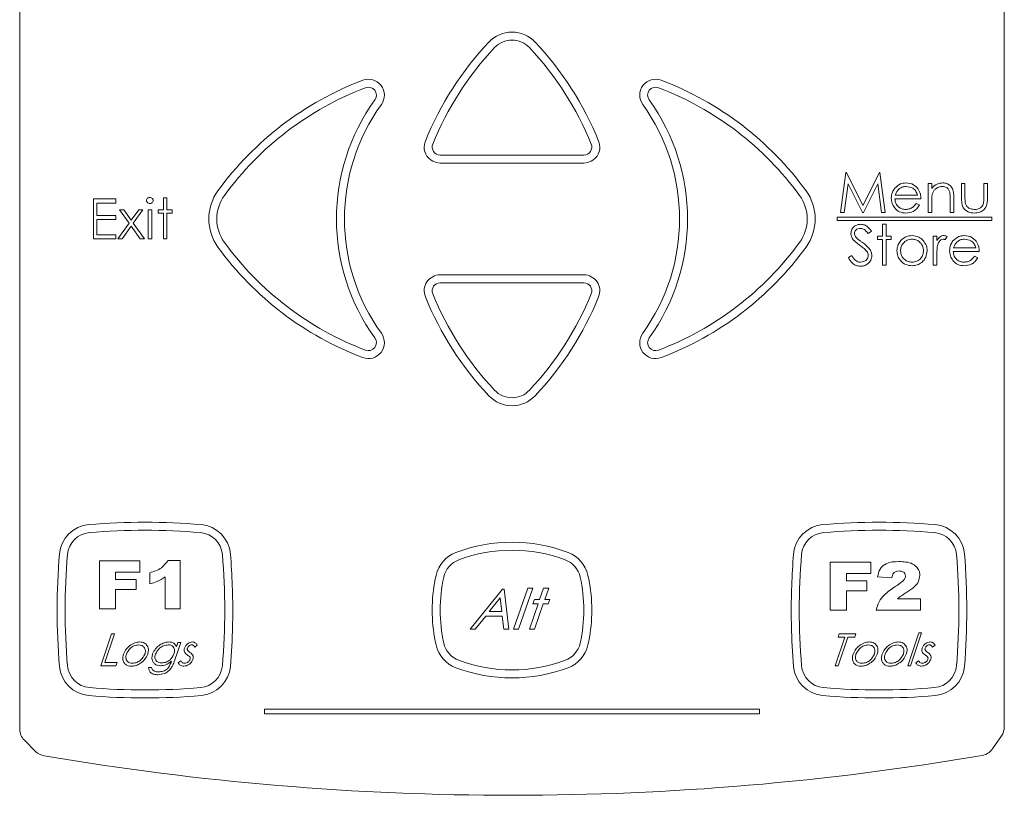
# Model space of a CAD drawing. Header units: millimetres. Extents: x 0 to 420, y 0 to 297.
# Tile 6 of 34: x 103 to 128, y 83 to 103. Entities that reach past the tile are written whole.
import ezdxf

# ---------------------------------------------------------------- set-up
doc = ezdxf.new("R2010")
doc.units = ezdxf.units.MM

msp = doc.modelspace()

# ---------------------------------------------------------------- linework, layer by layer
at = {"color": 7, "linetype": 'Continuous', "lineweight": 15}
for p, q in [((102.89, 114.348), (102.89, 85.134)), ((127.57, 85.188), (127.57, 114.348)), ((113.43, 99.514), (117.03, 99.514)), ((113.43, 99.314), (117.03, 99.314)), ((123.468, 98.074), (123.6, 99.074)), ((123.6, 99.074), (123.613, 99.074)), ((123.613, 99.074), (124.026, 98.253)), ((124.026, 98.253), (124.438, 99.074)), ((124.438, 99.074), (124.451, 99.074)), ((124.451, 99.074), (124.584, 98.074)), ((123.654, 98.795), (123.559, 98.074)), ((124.017, 98.074), (123.654, 98.795)), ((124.398, 98.793), (124.037, 98.074)), ((124.493, 98.074), (124.398, 98.793)), ((125.661, 98.804), (125.75, 98.804)), ((125.661, 98.074), (125.661, 98.804)), ((125.75, 98.804), (125.75, 98.673)), ((126.494, 98.455), (126.494, 98.804)), ((126.494, 98.804), (126.584, 98.804)), ((126.584, 98.804), (126.584, 98.466)), ((127.058, 98.466), (127.058, 98.804)), ((127.058, 98.804), (127.148, 98.804)), ((127.148, 98.804), (127.148, 98.449)), ((124.837, 98.51), (125.391, 98.51)), ((104.736, 98.414), (105.3, 98.414)), ((104.736, 97.414), (104.736, 98.414)), ((105.3, 98.311), (104.826, 98.311)), ((104.826, 98.311), (104.826, 98.003)), ((105.3, 98.414), (105.3, 98.311)), ((106.493, 98.439), (106.582, 98.439)), ((106.493, 98.144), (106.493, 98.439)), ((106.582, 98.439), (106.582, 98.144)), ((125.481, 98.42), (124.827, 98.42)), ((125.363, 98.304), (125.443, 98.263)), ((125.75, 98.338), (125.75, 98.074)), ((126.212, 98.074), (126.212, 98.417)), ((126.302, 98.447), (126.302, 98.074)), ((104.826, 98.003), (105.3, 98.003)), ((105.3, 98.003), (105.3, 97.901)), ((105.39, 98.144), (105.497, 98.144)), ((105.632, 97.806), (105.39, 98.144)), ((105.497, 98.144), (105.685, 97.881)), ((105.685, 97.881), (105.873, 98.144)), ((105.98, 98.144), (105.738, 97.806)), ((105.873, 98.144), (105.98, 98.144)), ((106.108, 98.144), (106.198, 98.144)), ((106.108, 97.414), (106.108, 98.144)), ((106.198, 98.144), (106.198, 97.414)), ((106.364, 98.055), (106.364, 98.144)), ((106.364, 98.144), (106.493, 98.144)), ((106.493, 98.055), (106.364, 98.055)), ((106.493, 97.414), (106.493, 98.055)), ((106.582, 98.144), (106.711, 98.144)), ((106.711, 98.055), (106.582, 98.055)), ((106.582, 98.055), (106.582, 97.414)), ((106.711, 98.144), (106.711, 98.055)), ((123.559, 98.074), (123.468, 98.074)), ((124.037, 98.074), (124.017, 98.074)), ((124.584, 98.074), (124.493, 98.074)), ((125.75, 98.074), (125.661, 98.074)), ((126.302, 98.074), (126.212, 98.074)), ((105.3, 97.901), (104.826, 97.901)), ((104.826, 97.901), (104.826, 97.516)), ((105.352, 97.414), (105.632, 97.806)), ((105.738, 97.806), (106.018, 97.414)), ((127.258, 97.954), (123.384, 97.954)), ((123.384, 97.954), (123.384, 97.874)), ((123.384, 97.874), (127.258, 97.874)), ((124.52, 97.779), (124.609, 97.779)), ((124.52, 97.484), (124.52, 97.779)), ((124.609, 97.779), (124.609, 97.484)), ((127.258, 97.874), (127.258, 97.954)), ((104.826, 97.516), (105.3, 97.516)), ((105.3, 97.516), (105.3, 97.414)), ((105.685, 97.731), (105.458, 97.414)), ((105.911, 97.414), (105.685, 97.731)), ((124.237, 97.61), (124.156, 97.549)), ((105.3, 97.414), (104.736, 97.414)), ((105.458, 97.414), (105.352, 97.414)), ((106.018, 97.414), (105.911, 97.414)), ((106.198, 97.414), (106.108, 97.414)), ((106.582, 97.414), (106.493, 97.414)), ((124.391, 97.395), (124.391, 97.484)), ((124.391, 97.484), (124.52, 97.484)), ((124.52, 97.395), (124.391, 97.395)), ((124.52, 96.754), (124.52, 97.395)), ((124.609, 97.484), (124.737, 97.484)), ((124.609, 97.395), (124.609, 96.754)), ((124.737, 97.395), (124.609, 97.395)), ((124.737, 97.484), (124.737, 97.395)), ((125.789, 96.754), (125.789, 97.484)), ((125.789, 97.484), (125.878, 97.484)), ((125.878, 97.484), (125.878, 97.377)), ((126.135, 97.472), (126.086, 97.395)), ((123.661, 96.947), (123.745, 96.997)), ((125.878, 96.999), (125.878, 96.754)), ((126.943, 97.1), (126.289, 97.1)), ((126.298, 97.19), (126.853, 97.19)), ((124.609, 96.754), (124.52, 96.754)), ((125.878, 96.754), (125.789, 96.754)), ((126.824, 96.984), (126.904, 96.943)), ((117.03, 96.514), (113.43, 96.514)), ((117.03, 96.314), (113.43, 96.314)), ((104.887, 89.344), (105.9, 89.344)), ((104.887, 88.144), (104.887, 89.344)), ((105.9, 89.344), (105.9, 89.064)), ((106.608, 89.36), (106.913, 89.36)), ((106.913, 89.36), (106.913, 88.144)), ((123.209, 88.114), (123.209, 89.314)), ((123.209, 89.314), (124.222, 89.314)), ((124.222, 89.314), (124.222, 89.033)), ((105.9, 89.064), (105.293, 89.064)), ((105.293, 89.064), (105.293, 88.877)), ((105.293, 88.877), (105.807, 88.877)), ((105.807, 88.877), (105.807, 88.627)), ((106.15, 88.768), (106.15, 89.048)), ((106.539, 88.144), (106.539, 88.947)), ((124.222, 89.033), (123.614, 89.033)), ((123.614, 89.033), (123.614, 88.846)), ((124.752, 88.924), (124.393, 88.95)), ((105.807, 88.627), (105.293, 88.627)), ((105.293, 88.627), (105.293, 88.144)), ((114.179, 87.64), (114.991, 88.64)), ((114.991, 88.64), (115.031, 88.64)), ((115.031, 88.64), (115.153, 87.64)), ((115.268, 87.64), (115.623, 88.665)), ((115.752, 88.665), (115.396, 87.64)), ((115.623, 88.665), (115.752, 88.665)), ((115.923, 88.383), (116.021, 88.665)), ((116.021, 88.665), (116.149, 88.665)), ((116.149, 88.665), (116.051, 88.383)), ((123.614, 88.846), (124.128, 88.846)), ((124.128, 88.846), (124.128, 88.597)), ((114.936, 88.421), (114.66, 88.076)), ((114.973, 88.076), (114.936, 88.421)), ((115.755, 88.268), (115.795, 88.383)), ((115.795, 88.383), (115.923, 88.383)), ((116.051, 88.383), (116.18, 88.383)), ((116.18, 88.383), (116.14, 88.268)), ((124.128, 88.597), (123.614, 88.597)), ((123.614, 88.597), (123.614, 88.114)), ((124.89, 88.394), (125.469, 88.394)), ((125.469, 88.394), (125.469, 88.114)), ((105.293, 88.144), (104.887, 88.144)), ((106.913, 88.144), (106.539, 88.144)), ((115.666, 87.64), (115.883, 88.268)), ((115.883, 88.268), (115.755, 88.268)), ((116.011, 88.268), (115.794, 87.64)), ((116.14, 88.268), (116.011, 88.268)), ((123.614, 88.114), (123.209, 88.114)), ((125.469, 88.114), (124.362, 88.114)), ((114.571, 87.96), (114.309, 87.64)), ((114.98, 87.96), (114.571, 87.96)), ((114.66, 88.076), (114.973, 88.076)), ((115.021, 87.64), (114.98, 87.96)), ((114.309, 87.64), (114.179, 87.64)), ((115.153, 87.64), (115.021, 87.64)), ((115.396, 87.64), (115.268, 87.64)), ((115.794, 87.64), (115.666, 87.64)), ((104.922, 86.72), (105.194, 87.52)), ((105.266, 87.52), (105.022, 86.802)), ((105.194, 87.52), (105.266, 87.52)), ((123.332, 86.72), (123.576, 87.438)), ((123.402, 87.438), (123.43, 87.52)), ((123.576, 87.438), (123.402, 87.438)), ((123.648, 87.438), (123.404, 86.72)), ((123.43, 87.52), (123.85, 87.52)), ((123.823, 87.438), (123.648, 87.438)), ((123.85, 87.52), (123.823, 87.438)), ((125.148, 86.72), (125.427, 87.54)), ((125.498, 87.54), (125.22, 86.72)), ((125.427, 87.54), (125.498, 87.54)), ((106.926, 87.304), (106.768, 86.84)), ((106.819, 87.202), (106.854, 87.304)), ((106.854, 87.304), (106.926, 87.304)), ((107.342, 87.232), (107.276, 87.181)), ((125.834, 87.232), (125.769, 87.181)), ((105.302, 86.72), (104.922, 86.72)), ((105.022, 86.802), (105.329, 86.802)), ((105.329, 86.802), (105.302, 86.72)), ((106.118, 86.679), (106.19, 86.679)), ((106.683, 86.802), (106.694, 86.832)), ((106.863, 86.789), (106.929, 86.843)), ((123.404, 86.72), (123.332, 86.72)), ((125.22, 86.72), (125.148, 86.72)), ((125.356, 86.789), (125.422, 86.843)), ((109.03, 85.634), (121.43, 85.634)), ((109.03, 85.634), (109.03, 85.514)), ((109.03, 85.514), (121.43, 85.514)), ((121.43, 85.634), (121.43, 85.514)), ((127.498, 84.96), (127.273, 84.636)), ((103.285, 84.573), (103.007, 84.851))]:
    msp.add_line(p, q, dxfattribs=at)
for centre, radius, start, end in [((115.23, 101.794), 0.8, 43.2546, 136.7454), ((120.474, 96.86), 8, 136.7454, 157.9453), ((120.474, 96.86), 7.8, 136.7454, 157.9453), ((115.23, 101.794), 0.6, 43.2546, 136.7454), ((109.986, 96.86), 7.8, 22.0547, 43.2546), ((109.986, 96.86), 8, 22.0547, 43.2546), ((114.324, 93.907), 8, 110.7652, 143.9023), ((114.324, 93.907), 7.8, 110.7652, 143.9023), ((111.63, 101.014), 0.4, 324.2426, 110.7652), ((111.63, 101.014), 0.2, 324.2426, 110.7652), ((118.83, 101.014), 0.4, 69.2348, 215.7574), ((118.83, 101.014), 0.2, 69.2348, 215.7574), ((116.135, 93.907), 7.8, 36.0977, 69.2348), ((116.135, 93.907), 8, 36.0977, 69.2348), ((115.935, 97.914), 5.105, 144.2426, 215.7574), ((115.935, 97.914), 4.905, 144.2426, 215.7574), ((114.525, 97.914), 4.905, 324.2426, 35.7574), ((114.525, 97.914), 5.105, 324.2426, 35.7574), ((113.43, 99.714), 0.4, 157.9453, 270), ((113.43, 99.714), 0.2, 157.9453, 270), ((117.03, 99.714), 0.4, 270, 22.0547), ((117.03, 99.714), 0.2, 270, 22.0547), ((108.83, 97.914), 1.2, 143.9023, 216.0977), ((108.83, 97.914), 1, 143.9023, 216.0977), ((121.63, 97.914), 1, 323.9023, 36.0977), ((121.63, 97.914), 1.2, 323.9023, 36.0977), ((114.324, 101.92), 7.8, 216.0977, 249.2348), ((116.135, 101.92), 7.8, 290.7652, 323.9023), ((114.324, 101.92), 8, 216.0977, 249.2348), ((116.135, 101.92), 8, 290.7652, 323.9023), ((113.43, 96.114), 0.4, 90, 202.0547), ((117.03, 96.114), 0.4, 337.9453, 90), ((113.43, 96.114), 0.2, 90, 202.0547), ((117.03, 96.114), 0.2, 337.9453, 90), ((120.474, 98.967), 7.8, 202.0547, 223.2546), ((109.986, 98.967), 7.8, 316.7454, 337.9453), ((120.474, 98.967), 8, 202.0547, 223.2546), ((109.986, 98.967), 8, 316.7454, 337.9453), ((111.63, 94.814), 0.4, 249.2348, 35.7574), ((118.83, 94.814), 0.4, 144.2426, 290.7652), ((111.63, 94.814), 0.2, 249.2348, 35.7574), ((118.83, 94.814), 0.2, 144.2426, 290.7652), ((115.23, 94.034), 0.6, 223.2546, 316.7454), ((115.23, 94.034), 0.8, 223.2546, 316.7454), ((104.686, 89.457), 0.8, 94.816, 175.184), ((106.03, 73.511), 16.803, 85.184, 94.816), ((106.03, 73.511), 16.603, 85.184, 94.816), ((107.373, 89.457), 0.8, 4.816, 85.184), ((123.086, 89.457), 0.8, 94.816, 175.184), ((124.43, 73.511), 16.803, 85.184, 94.816), ((124.43, 73.511), 16.603, 85.184, 94.816), ((125.773, 89.457), 0.8, 4.816, 85.184), ((104.686, 89.457), 0.6, 94.816, 175.184), ((107.373, 89.457), 0.6, 4.816, 85.184), ((123.086, 89.457), 0.6, 94.816, 175.184), ((125.773, 89.457), 0.6, 4.816, 85.184), ((115.23, 85.814), 4, 69.4493, 110.5507), ((115.23, 85.814), 3.8, 69.4493, 110.5507), ((120.632, 88.114), 16.803, 175.184, 184.816), ((120.632, 88.114), 16.603, 175.184, 184.816), ((91.427, 88.114), 16.603, 355.184, 4.816), ((91.427, 88.114), 16.803, 359.3221, 4.816), ((114.106, 88.81), 0.8, 110.5507, 167.4312), ((114.106, 88.81), 0.6, 110.5507, 167.4312), ((116.353, 88.81), 0.6, 12.5688, 69.4493), ((116.353, 88.81), 0.8, 12.5688, 69.4493), ((139.032, 88.114), 16.803, 175.184, 180.6779), ((139.032, 88.114), 16.603, 175.184, 184.816), ((109.827, 88.114), 16.603, 355.184, 4.816), ((109.827, 88.114), 16.803, 355.184, 4.816), ((117.23, 88.114), 4, 167.4312, 178.5665), ((117.23, 88.114), 3.8, 167.4312, 192.5688), ((113.23, 88.114), 3.8, 347.4312, 12.5688), ((113.23, 88.114), 4, 1.4335, 12.5688), ((117.23, 88.114), 4, 178.5665, 181.4326), ((113.23, 88.114), 4, 358.5674, 1.4335), ((91.427, 88.114), 16.803, 358.6359, 359.3221), ((117.23, 88.114), 4, 181.4326, 192.5688), ((113.23, 88.114), 4, 347.4312, 358.5674), ((139.032, 88.114), 16.803, 180.6779, 181.3641), ((91.427, 88.114), 16.803, 355.184, 358.6359), ((139.032, 88.114), 16.803, 181.3641, 184.816), ((114.106, 87.417), 0.8, 192.5688, 249.4493), ((114.106, 87.417), 0.6, 192.5688, 249.4493), ((116.353, 87.417), 0.6, 290.5507, 347.4312), ((116.353, 87.417), 0.8, 290.5507, 347.4312), ((104.686, 86.77), 0.8, 184.816, 265.184), ((104.686, 86.77), 0.6, 184.816, 265.184), ((107.373, 86.77), 0.6, 274.816, 355.184), ((107.373, 86.77), 0.8, 274.816, 355.184), ((115.23, 90.414), 4, 249.4493, 290.5507), ((115.23, 90.414), 3.8, 249.4493, 290.5507), ((123.086, 86.77), 0.8, 184.816, 265.184), ((123.086, 86.77), 0.6, 184.816, 265.184), ((125.773, 86.77), 0.6, 274.816, 355.184), ((125.773, 86.77), 0.8, 274.816, 355.184), ((106.03, 102.716), 16.603, 265.184, 274.816), ((124.43, 102.716), 16.603, 265.184, 274.816), ((106.03, 102.716), 16.803, 265.184, 274.816), ((124.43, 102.716), 16.803, 265.184, 274.816), ((127.17, 85.188), 0.4, 325.1359, 0), ((103.29, 85.134), 0.4, 180, 225), ((103.568, 84.856), 0.4, 225, 260.3707), ((115.23, 153.594), 70.12, 260.37071, 279.67291), ((126.944, 84.865), 0.4, 279.6729, 325.1359)]:
    msp.add_arc(centre, radius, start, end, dxfattribs=at)
for points, knots in [([(124.822, 98.681), (124.866, 98.725), (124.947, 98.804), (125.058, 98.813), (125.107, 98.817)], [0, 0, 0, 0, 0.558578, 1, 1, 1, 1]), ([(125.112, 98.728), (125.073, 98.724), (125.004, 98.718), (124.948, 98.677), (124.924, 98.659)], [0, 0, 0, 0, 0.559487, 1, 1, 1, 1]), ([(125.107, 98.817), (125.172, 98.81), (125.288, 98.796), (125.367, 98.711), (125.402, 98.673)], [0, 0, 0, 0, 0.558952, 1, 1, 1, 1]), ([(125.391, 98.51), (125.38, 98.544), (125.359, 98.613), (125.261, 98.705), (125.168, 98.719), (125.112, 98.728)], [0, 0, 0, 0, 0.281329, 0.561574, 1, 1, 1, 1]), ([(125.75, 98.673), (125.793, 98.719), (125.869, 98.801), (125.98, 98.812), (126.028, 98.817)], [0, 0, 0, 0, 0.559168, 1, 1, 1, 1]), ([(126.013, 98.728), (125.981, 98.724), (125.918, 98.718), (125.843, 98.666), (125.789, 98.605), (125.772, 98.558), (125.764, 98.534)], [0, 0, 0, 0, 0.279571, 0.55937, 0.77968, 1, 1, 1, 1]), ([(126.201, 98.584), (126.194, 98.607), (126.18, 98.653), (126.115, 98.717), (126.051, 98.724), (126.013, 98.728)], [0, 0, 0, 0, 0.281199, 0.561299, 1, 1, 1, 1]), ([(126.028, 98.817), (126.061, 98.814), (126.127, 98.808), (126.213, 98.756), (126.3, 98.639), (126.301, 98.526), (126.302, 98.447)], [0, 0, 0, 0, 0.187027, 0.373832, 0.560584, 1, 1, 1, 1]), ([(124.737, 98.437), (124.742, 98.487), (124.75, 98.575), (124.8, 98.649), (124.822, 98.681)], [0, 0, 0, 0, 0.559427, 1, 1, 1, 1]), ([(124.924, 98.659), (124.902, 98.634), (124.863, 98.59), (124.845, 98.534), (124.837, 98.51)], [0, 0, 0, 0, 0.558814, 1, 1, 1, 1]), ([(125.402, 98.673), (125.428, 98.629), (125.474, 98.551), (125.479, 98.46), (125.481, 98.42)], [0, 0, 0, 0, 0.558897, 1, 1, 1, 1]), ([(125.764, 98.534), (125.759, 98.498), (125.75, 98.433), (125.75, 98.367), (125.75, 98.338)], [0, 0, 0, 0, 0.559658, 1, 1, 1, 1]), ([(126.212, 98.417), (126.212, 98.449), (126.212, 98.504), (126.205, 98.559), (126.201, 98.584)], [0, 0, 0, 0, 0.560254, 1, 1, 1, 1]), ([(106.069, 98.375), (106.071, 98.387), (106.074, 98.41), (106.098, 98.435), (106.125, 98.45), (106.143, 98.451), (106.152, 98.452)], [0, 0, 0, 0, 0.279327, 0.558908, 0.779428, 1, 1, 1, 1]), ([(106.152, 98.298), (106.141, 98.3), (106.117, 98.302), (106.09, 98.322), (106.073, 98.347), (106.071, 98.366), (106.069, 98.375)], [0, 0, 0, 0, 0.27975, 0.559822, 0.779937, 1, 1, 1, 1]), ([(106.152, 98.452), (106.164, 98.451), (106.188, 98.448), (106.216, 98.428), (106.233, 98.403), (106.235, 98.384), (106.236, 98.375)], [0, 0, 0, 0, 0.279818, 0.559755, 0.779918, 1, 1, 1, 1]), ([(106.236, 98.375), (106.234, 98.363), (106.231, 98.339), (106.207, 98.315), (106.18, 98.3), (106.162, 98.299), (106.152, 98.298)], [0, 0, 0, 0, 0.279122, 0.558725, 0.779327, 1, 1, 1, 1]), ([(125.105, 98.061), (125.049, 98.066), (124.938, 98.076), (124.819, 98.183), (124.749, 98.307), (124.741, 98.394), (124.737, 98.437)], [0, 0, 0, 0, 0.279864, 0.558814, 0.77942, 1, 1, 1, 1]), ([(124.827, 98.42), (124.832, 98.38), (124.841, 98.301), (124.912, 98.212), (125, 98.158), (125.063, 98.153), (125.094, 98.151)], [0, 0, 0, 0, 0.279919, 0.559364, 0.779533, 1, 1, 1, 1]), ([(125.094, 98.151), (125.124, 98.153), (125.184, 98.158), (125.287, 98.202), (125.334, 98.266), (125.363, 98.304)], [0, 0, 0, 0, 0.280506, 0.561031, 1, 1, 1, 1]), ([(125.443, 98.263), (125.422, 98.23), (125.381, 98.164), (125.267, 98.078), (125.166, 98.068), (125.105, 98.061)], [0, 0, 0, 0, 0.280893, 0.561321, 1, 1, 1, 1]), ([(126.821, 98.061), (126.766, 98.065), (126.655, 98.074), (126.499, 98.22), (126.496, 98.366), (126.494, 98.455)], [0, 0, 0, 0, 0.280944, 0.559756, 1, 1, 1, 1]), ([(126.584, 98.466), (126.584, 98.433), (126.583, 98.376), (126.593, 98.319), (126.598, 98.295)], [0, 0, 0, 0, 0.560377, 1, 1, 1, 1]), ([(126.598, 98.295), (126.609, 98.27), (126.631, 98.221), (126.711, 98.163), (126.78, 98.155), (126.822, 98.151)], [0, 0, 0, 0, 0.280117, 0.560573, 1, 1, 1, 1]), ([(127.148, 98.449), (127.147, 98.394), (127.145, 98.286), (127.075, 98.143), (126.95, 98.069), (126.864, 98.064), (126.821, 98.061)], [0, 0, 0, 0, 0.281515, 0.559589, 0.779289, 1, 1, 1, 1]), ([(126.822, 98.151), (126.848, 98.152), (126.9, 98.155), (126.967, 98.186), (127.017, 98.232), (127.035, 98.269), (127.043, 98.287)], [0, 0, 0, 0, 0.280265, 0.559995, 0.780067, 1, 1, 1, 1]), ([(127.043, 98.287), (127.049, 98.32), (127.058, 98.379), (127.058, 98.439), (127.058, 98.466)], [0, 0, 0, 0, 0.5593832, 1, 1, 1, 1]), ([(123.725, 97.546), (123.729, 97.581), (123.738, 97.652), (123.806, 97.73), (123.888, 97.772), (123.943, 97.777), (123.971, 97.779)], [0, 0, 0, 0, 0.2794749, 0.5588027, 0.7793576, 1, 1, 1, 1]), ([(123.971, 97.779), (124.002, 97.776), (124.063, 97.77), (124.16, 97.712), (124.208, 97.649), (124.237, 97.61)], [0, 0, 0, 0, 0.279803, 0.55949, 1, 1, 1, 1]), ([(123.781, 97.394), (123.763, 97.42), (123.731, 97.466), (123.727, 97.522), (123.725, 97.546)], [0, 0, 0, 0, 0.559822, 1, 1, 1, 1]), ([(123.961, 97.677), (123.941, 97.675), (123.9, 97.672), (123.851, 97.641), (123.819, 97.598), (123.816, 97.566), (123.814, 97.55)], [0, 0, 0, 0, 0.280299, 0.559832, 0.7799, 1, 1, 1, 1]), ([(123.814, 97.55), (123.816, 97.536), (123.818, 97.508), (123.839, 97.462), (123.865, 97.437), (123.88, 97.421)], [0, 0, 0, 0, 0.279819, 0.559807, 1, 1, 1, 1]), ([(124.156, 97.549), (124.139, 97.57), (124.11, 97.605), (124.064, 97.649), (124.015, 97.672), (123.979, 97.675), (123.961, 97.677)], [0, 0, 0, 0, 0.340425, 0.560479, 0.780183, 1, 1, 1, 1]), ([(124.979, 97.376), (125.024, 97.415), (125.105, 97.486), (125.21, 97.494), (125.257, 97.497)], [0, 0, 0, 0, 0.558866, 1, 1, 1, 1]), ([(125.257, 97.497), (125.316, 97.491), (125.422, 97.48), (125.5, 97.408), (125.535, 97.377)], [0, 0, 0, 0, 0.559196, 1, 1, 1, 1]), ([(125.878, 97.377), (125.904, 97.411), (125.939, 97.459), (126.007, 97.493), (126.04, 97.496), (126.057, 97.497)], [0, 0, 0, 0, 0.558793, 0.779461, 1, 1, 1, 1]), ([(126.057, 97.497), (126.072, 97.495), (126.1, 97.492), (126.124, 97.478), (126.135, 97.472)], [0, 0, 0, 0, 0.5592795, 1, 1, 1, 1]), ([(126.283, 97.361), (126.328, 97.405), (126.408, 97.484), (126.52, 97.493), (126.569, 97.497)], [0, 0, 0, 0, 0.558578, 1, 1, 1, 1]), ([(126.569, 97.497), (126.634, 97.49), (126.75, 97.476), (126.828, 97.391), (126.863, 97.353)], [0, 0, 0, 0, 0.558952, 1, 1, 1, 1]), ([(123.944, 97.258), (123.912, 97.281), (123.854, 97.322), (123.803, 97.372), (123.781, 97.394)], [0, 0, 0, 0, 0.560415, 1, 1, 1, 1]), ([(123.88, 97.421), (123.905, 97.402), (123.949, 97.368), (123.995, 97.336), (124.015, 97.321)], [0, 0, 0, 0, 0.559906, 1, 1, 1, 1]), ([(124.125, 97.098), (124.094, 97.131), (124.039, 97.19), (123.973, 97.237), (123.944, 97.258)], [0, 0, 0, 0, 0.55951, 1, 1, 1, 1]), ([(124.015, 97.321), (124.077, 97.275), (124.165, 97.21), (124.239, 97.09), (124.247, 97.029), (124.25, 96.999)], [0, 0, 0, 0, 0.5601366, 0.7802692, 1, 1, 1, 1]), ([(124.878, 97.117), (124.884, 97.171), (124.893, 97.267), (124.953, 97.343), (124.979, 97.376)], [0, 0, 0, 0, 0.559297, 1, 1, 1, 1]), ([(125.257, 97.408), (125.214, 97.402), (125.129, 97.392), (125.035, 97.312), (124.977, 97.217), (124.971, 97.15), (124.968, 97.116)], [0, 0, 0, 0, 0.279473, 0.559288, 0.779573, 1, 1, 1, 1]), ([(125.545, 97.116), (125.54, 97.159), (125.53, 97.245), (125.451, 97.339), (125.357, 97.398), (125.29, 97.404), (125.257, 97.408)], [0, 0, 0, 0, 0.279601, 0.559364, 0.779645, 1, 1, 1, 1]), ([(125.535, 97.377), (125.567, 97.333), (125.625, 97.256), (125.632, 97.159), (125.635, 97.117)], [0, 0, 0, 0, 0.559216, 1, 1, 1, 1]), ([(125.895, 97.25), (125.889, 97.203), (125.878, 97.12), (125.878, 97.036), (125.878, 96.999)], [0, 0, 0, 0, 0.559637, 1, 1, 1, 1]), ([(126.04, 97.408), (126.019, 97.403), (125.976, 97.394), (125.922, 97.335), (125.905, 97.282), (125.895, 97.25)], [0, 0, 0, 0, 0.278474, 0.558824, 1, 1, 1, 1]), ([(126.086, 97.395), (126.077, 97.398), (126.063, 97.405), (126.047, 97.407), (126.04, 97.408)], [0, 0, 0, 0, 0.560396, 1, 1, 1, 1]), ([(126.199, 97.117), (126.203, 97.167), (126.211, 97.255), (126.261, 97.329), (126.283, 97.361)], [0, 0, 0, 0, 0.559427, 1, 1, 1, 1]), ([(126.385, 97.339), (126.363, 97.314), (126.324, 97.27), (126.306, 97.214), (126.298, 97.19)], [0, 0, 0, 0, 0.558814, 1, 1, 1, 1]), ([(126.573, 97.408), (126.535, 97.404), (126.465, 97.398), (126.41, 97.357), (126.385, 97.339)], [0, 0, 0, 0, 0.559487, 1, 1, 1, 1]), ([(126.853, 97.19), (126.842, 97.224), (126.82, 97.293), (126.722, 97.385), (126.63, 97.399), (126.573, 97.408)], [0, 0, 0, 0, 0.2813287, 0.5615738, 1, 1, 1, 1]), ([(126.863, 97.353), (126.889, 97.309), (126.936, 97.231), (126.94, 97.14), (126.943, 97.1)], [0, 0, 0, 0, 0.558897, 1, 1, 1, 1]), ([(123.745, 96.997), (123.775, 96.952), (123.816, 96.888), (123.901, 96.837), (123.943, 96.833), (123.965, 96.831)], [0, 0, 0, 0, 0.559321, 0.779782, 1, 1, 1, 1]), ([(123.965, 96.831), (123.991, 96.833), (124.045, 96.839), (124.111, 96.879), (124.153, 96.937), (124.158, 96.979), (124.161, 97)], [0, 0, 0, 0, 0.2801649, 0.5600177, 0.7800885, 1, 1, 1, 1]), ([(124.25, 96.999), (124.245, 96.958), (124.233, 96.876), (124.154, 96.789), (124.061, 96.736), (123.997, 96.731), (123.965, 96.728)], [0, 0, 0, 0, 0.279159, 0.559072, 0.779432, 1, 1, 1, 1]), ([(124.161, 97), (124.158, 97.02), (124.154, 97.056), (124.134, 97.085), (124.125, 97.098)], [0, 0, 0, 0, 0.559024, 1, 1, 1, 1]), ([(125.257, 96.741), (125.201, 96.746), (125.089, 96.758), (124.966, 96.862), (124.891, 96.986), (124.883, 97.073), (124.878, 97.117)], [0, 0, 0, 0, 0.279777, 0.559194, 0.7796, 1, 1, 1, 1]), ([(124.968, 97.116), (124.974, 97.074), (124.984, 96.99), (125.061, 96.894), (125.157, 96.84), (125.223, 96.834), (125.257, 96.831)], [0, 0, 0, 0, 0.279588, 0.559161, 0.779534, 1, 1, 1, 1]), ([(125.635, 97.117), (125.628, 97.062), (125.614, 96.95), (125.514, 96.825), (125.389, 96.751), (125.301, 96.744), (125.257, 96.741)], [0, 0, 0, 0, 0.279523, 0.559384, 0.779517, 1, 1, 1, 1]), ([(125.257, 96.831), (125.299, 96.835), (125.384, 96.845), (125.48, 96.921), (125.535, 97.017), (125.542, 97.083), (125.545, 97.116)], [0, 0, 0, 0, 0.279766, 0.559165, 0.779614, 1, 1, 1, 1]), ([(126.567, 96.741), (126.511, 96.746), (126.4, 96.756), (126.281, 96.863), (126.211, 96.987), (126.203, 97.074), (126.199, 97.117)], [0, 0, 0, 0, 0.279864, 0.558814, 0.77942, 1, 1, 1, 1]), ([(126.289, 97.1), (126.293, 97.06), (126.303, 96.981), (126.373, 96.892), (126.462, 96.838), (126.524, 96.833), (126.555, 96.831)], [0, 0, 0, 0, 0.279919, 0.559364, 0.779533, 1, 1, 1, 1]), ([(123.965, 96.728), (123.928, 96.732), (123.854, 96.739), (123.74, 96.815), (123.691, 96.897), (123.661, 96.947)], [0, 0, 0, 0, 0.27988, 0.559703, 1, 1, 1, 1]), ([(126.555, 96.831), (126.586, 96.833), (126.646, 96.838), (126.749, 96.882), (126.796, 96.946), (126.824, 96.984)], [0, 0, 0, 0, 0.2805057, 0.5610306, 1, 1, 1, 1]), ([(126.904, 96.943), (126.884, 96.91), (126.843, 96.844), (126.728, 96.758), (126.628, 96.748), (126.567, 96.741)], [0, 0, 0, 0, 0.280893, 0.561321, 1, 1, 1, 1]), ([(106.15, 89.048), (106.254, 89.08), (106.441, 89.137), (106.557, 89.292), (106.608, 89.36)], [0, 0, 0, 0, 0.561064, 1, 1, 1, 1]), ([(124.393, 88.95), (124.407, 89.018), (124.435, 89.153), (124.636, 89.321), (124.814, 89.326), (124.923, 89.329)], [0, 0, 0, 0, 0.280934, 0.559417, 1, 1, 1, 1]), ([(124.932, 89.096), (124.906, 89.094), (124.855, 89.09), (124.775, 89.032), (124.761, 88.965), (124.752, 88.924)], [0, 0, 0, 0, 0.2812304, 0.5603858, 1, 1, 1, 1]), ([(124.923, 89.329), (125.045, 89.326), (125.229, 89.322), (125.394, 89.18), (125.446, 89.072), (125.451, 89.013), (125.453, 88.983)], [0, 0, 0, 0, 0.4995224, 0.7488093, 0.8743965, 1, 1, 1, 1]), ([(125.095, 88.966), (125.091, 88.988), (125.083, 89.031), (125.022, 89.085), (124.966, 89.091), (124.932, 89.096)], [0, 0, 0, 0, 0.279364, 0.560372, 1, 1, 1, 1]), ([(106.539, 88.947), (106.471, 88.903), (106.349, 88.826), (106.211, 88.785), (106.15, 88.768)], [0, 0, 0, 0, 0.559669, 1, 1, 1, 1]), ([(124.837, 88.701), (124.895, 88.74), (124.977, 88.795), (125.074, 88.884), (125.088, 88.939), (125.095, 88.966)], [0, 0, 0, 0, 0.561886, 0.782181, 1, 1, 1, 1]), ([(125.453, 88.983), (125.445, 88.931), (125.43, 88.826), (125.306, 88.679), (125.194, 88.605), (125.126, 88.56)], [0, 0, 0, 0, 0.278834, 0.558738, 1, 1, 1, 1]), ([(124.362, 88.114), (124.379, 88.185), (124.414, 88.328), (124.587, 88.531), (124.742, 88.637), (124.837, 88.701)], [0, 0, 0, 0, 0.2793427, 0.5590659, 1, 1, 1, 1]), ([(125.126, 88.56), (125.098, 88.543), (125.052, 88.515), (124.989, 88.474), (124.938, 88.436), (124.906, 88.408), (124.89, 88.394)], [0, 0, 0, 0, 0.340032, 0.560032, 0.779995, 1, 1, 1, 1]), ([(105.493, 87.011), (105.513, 87.055), (105.549, 87.135), (105.614, 87.193), (105.643, 87.218)], [0, 0, 0, 0, 0.55932, 1, 1, 1, 1]), ([(105.874, 87.243), (105.836, 87.238), (105.76, 87.227), (105.642, 87.15), (105.594, 87.063), (105.564, 87.01)], [0, 0, 0, 0, 0.280349, 0.561696, 1, 1, 1, 1]), ([(105.643, 87.218), (105.687, 87.248), (105.764, 87.302), (105.858, 87.311), (105.899, 87.315)], [0, 0, 0, 0, 0.5599236, 1, 1, 1, 1]), ([(106.026, 87.01), (106.034, 87.041), (106.049, 87.101), (106.015, 87.187), (105.948, 87.237), (105.899, 87.241), (105.874, 87.243)], [0, 0, 0, 0, 0.280696, 0.559314, 0.779111, 1, 1, 1, 1]), ([(105.899, 87.315), (105.942, 87.311), (106.02, 87.305), (106.067, 87.245), (106.088, 87.218)], [0, 0, 0, 0, 0.560328, 1, 1, 1, 1]), ([(106.088, 87.218), (106.097, 87.2), (106.114, 87.164), (106.12, 87.091), (106.106, 87.041), (106.098, 87.011)], [0, 0, 0, 0, 0.27998, 0.560084, 1, 1, 1, 1]), ([(106.222, 87.014), (106.244, 87.059), (106.287, 87.15), (106.395, 87.241), (106.509, 87.301), (106.587, 87.31), (106.626, 87.315)], [0, 0, 0, 0, 0.279594, 0.559691, 0.780099, 1, 1, 1, 1]), ([(106.608, 87.243), (106.569, 87.238), (106.492, 87.227), (106.371, 87.152), (106.323, 87.065), (106.293, 87.011)], [0, 0, 0, 0, 0.280532, 0.561606, 1, 1, 1, 1]), ([(106.756, 87.015), (106.764, 87.045), (106.78, 87.105), (106.749, 87.191), (106.68, 87.237), (106.632, 87.241), (106.608, 87.243)], [0, 0, 0, 0, 0.281156, 0.558852, 0.778968, 1, 1, 1, 1]), ([(106.626, 87.315), (106.648, 87.313), (106.692, 87.311), (106.769, 87.282), (106.8, 87.232), (106.819, 87.202)], [0, 0, 0, 0, 0.281345, 0.562003, 1, 1, 1, 1]), ([(107.017, 87.071), (107.014, 87.088), (107.008, 87.119), (107.017, 87.148), (107.021, 87.161)], [0, 0, 0, 0, 0.558823, 1, 1, 1, 1]), ([(107.021, 87.161), (107.031, 87.184), (107.052, 87.23), (107.105, 87.278), (107.162, 87.309), (107.201, 87.313), (107.221, 87.315)], [0, 0, 0, 0, 0.279845, 0.559876, 0.78007, 1, 1, 1, 1]), ([(107.094, 87.164), (107.091, 87.154), (107.087, 87.136), (107.093, 87.119), (107.096, 87.111)], [0, 0, 0, 0, 0.559606, 1, 1, 1, 1]), ([(107.196, 87.243), (107.184, 87.241), (107.158, 87.237), (107.12, 87.211), (107.103, 87.182), (107.094, 87.164)], [0, 0, 0, 0, 0.280148, 0.561426, 1, 1, 1, 1]), ([(107.276, 87.181), (107.266, 87.199), (107.252, 87.223), (107.22, 87.241), (107.204, 87.242), (107.196, 87.243)], [0, 0, 0, 0, 0.558704, 0.779355, 1, 1, 1, 1]), ([(107.221, 87.315), (107.235, 87.313), (107.264, 87.31), (107.309, 87.282), (107.33, 87.251), (107.342, 87.232)], [0, 0, 0, 0, 0.27996, 0.560058, 1, 1, 1, 1]), ([(123.78, 87.011), (123.8, 87.055), (123.836, 87.135), (123.902, 87.193), (123.93, 87.218)], [0, 0, 0, 0, 0.55932, 1, 1, 1, 1]), ([(124.161, 87.243), (124.123, 87.238), (124.047, 87.227), (123.929, 87.15), (123.881, 87.063), (123.851, 87.01)], [0, 0, 0, 0, 0.280349, 0.561696, 1, 1, 1, 1]), ([(123.93, 87.218), (123.974, 87.248), (124.051, 87.302), (124.145, 87.311), (124.186, 87.315)], [0, 0, 0, 0, 0.559924, 1, 1, 1, 1]), ([(124.313, 87.01), (124.321, 87.041), (124.336, 87.101), (124.302, 87.187), (124.235, 87.237), (124.186, 87.241), (124.161, 87.243)], [0, 0, 0, 0, 0.280696, 0.559314, 0.779111, 1, 1, 1, 1]), ([(124.186, 87.315), (124.23, 87.311), (124.307, 87.305), (124.355, 87.245), (124.375, 87.218)], [0, 0, 0, 0, 0.560328, 1, 1, 1, 1]), ([(124.375, 87.218), (124.384, 87.2), (124.401, 87.164), (124.407, 87.091), (124.393, 87.041), (124.385, 87.011)], [0, 0, 0, 0, 0.27998, 0.560084, 1, 1, 1, 1]), ([(124.508, 87.011), (124.528, 87.055), (124.564, 87.135), (124.63, 87.193), (124.659, 87.218)], [0, 0, 0, 0, 0.55932, 1, 1, 1, 1]), ([(124.89, 87.243), (124.852, 87.238), (124.775, 87.227), (124.657, 87.15), (124.609, 87.063), (124.58, 87.01)], [0, 0, 0, 0, 0.280349, 0.561696, 1, 1, 1, 1]), ([(124.659, 87.218), (124.702, 87.248), (124.78, 87.302), (124.873, 87.311), (124.914, 87.315)], [0, 0, 0, 0, 0.559924, 1, 1, 1, 1]), ([(125.041, 87.01), (125.049, 87.041), (125.064, 87.101), (125.03, 87.187), (124.963, 87.237), (124.914, 87.241), (124.89, 87.243)], [0, 0, 0, 0, 0.280696, 0.559314, 0.779111, 1, 1, 1, 1]), ([(124.914, 87.315), (124.958, 87.311), (125.035, 87.305), (125.083, 87.245), (125.104, 87.218)], [0, 0, 0, 0, 0.560328, 1, 1, 1, 1]), ([(125.104, 87.218), (125.112, 87.2), (125.129, 87.164), (125.135, 87.091), (125.121, 87.041), (125.113, 87.011)], [0, 0, 0, 0, 0.27998, 0.560084, 1, 1, 1, 1]), ([(125.509, 87.071), (125.506, 87.088), (125.5, 87.119), (125.509, 87.148), (125.513, 87.161)], [0, 0, 0, 0, 0.5588228, 1, 1, 1, 1]), ([(125.513, 87.161), (125.523, 87.184), (125.544, 87.23), (125.597, 87.278), (125.654, 87.309), (125.693, 87.313), (125.713, 87.315)], [0, 0, 0, 0, 0.279845, 0.559876, 0.78007, 1, 1, 1, 1]), ([(125.586, 87.164), (125.583, 87.154), (125.579, 87.136), (125.585, 87.119), (125.588, 87.111)], [0, 0, 0, 0, 0.559606, 1, 1, 1, 1]), ([(125.689, 87.243), (125.676, 87.241), (125.651, 87.237), (125.612, 87.211), (125.596, 87.182), (125.586, 87.164)], [0, 0, 0, 0, 0.280148, 0.561426, 1, 1, 1, 1]), ([(125.769, 87.181), (125.758, 87.199), (125.744, 87.223), (125.712, 87.241), (125.696, 87.242), (125.689, 87.243)], [0, 0, 0, 0, 0.558704, 0.779355, 1, 1, 1, 1]), ([(125.713, 87.315), (125.728, 87.313), (125.757, 87.31), (125.801, 87.282), (125.822, 87.251), (125.834, 87.232)], [0, 0, 0, 0, 0.27996, 0.560058, 1, 1, 1, 1]), ([(105.693, 86.71), (105.666, 86.711), (105.612, 86.714), (105.536, 86.752), (105.486, 86.825), (105.468, 86.917), (105.484, 86.979), (105.493, 87.011)], [0, 0, 0, 0, 0.187245, 0.373613, 0.560011, 0.779566, 1, 1, 1, 1]), ([(105.564, 87.01), (105.557, 86.98), (105.542, 86.919), (105.575, 86.833), (105.644, 86.787), (105.693, 86.783), (105.717, 86.781)], [0, 0, 0, 0, 0.280796, 0.559049, 0.778888, 1, 1, 1, 1]), ([(106.098, 87.011), (106.076, 86.965), (106.033, 86.874), (105.926, 86.782), (105.811, 86.72), (105.733, 86.713), (105.693, 86.71)], [0, 0, 0, 0, 0.279638, 0.55985, 0.780017, 1, 1, 1, 1]), ([(105.717, 86.781), (105.755, 86.786), (105.831, 86.796), (105.95, 86.871), (105.997, 86.957), (106.026, 87.01)], [0, 0, 0, 0, 0.2804792, 0.5614782, 1, 1, 1, 1]), ([(106.422, 86.72), (106.395, 86.722), (106.342, 86.725), (106.269, 86.764), (106.215, 86.831), (106.198, 86.923), (106.214, 86.984), (106.222, 87.014)], [0, 0, 0, 0, 0.187123, 0.37384, 0.560025, 0.779534, 1, 1, 1, 1]), ([(106.293, 87.011), (106.287, 86.991), (106.276, 86.952), (106.281, 86.889), (106.315, 86.831), (106.377, 86.796), (106.426, 86.793), (106.45, 86.792)], [0, 0, 0, 0, 0.187391, 0.37404, 0.560414, 0.779452, 1, 1, 1, 1]), ([(106.45, 86.792), (106.488, 86.795), (106.563, 86.803), (106.683, 86.875), (106.728, 86.962), (106.756, 87.015)], [0, 0, 0, 0, 0.280823, 0.561781, 1, 1, 1, 1]), ([(107.232, 86.878), (107.22, 86.853), (107.197, 86.801), (107.135, 86.75), (107.07, 86.716), (107.026, 86.712), (107.004, 86.71)], [0, 0, 0, 0, 0.279623, 0.559744, 0.779994, 1, 1, 1, 1]), ([(107.091, 86.991), (107.073, 87.003), (107.043, 87.024), (107.025, 87.057), (107.017, 87.071)], [0, 0, 0, 0, 0.561261, 1, 1, 1, 1]), ([(107.025, 86.781), (107.041, 86.783), (107.073, 86.787), (107.112, 86.812), (107.143, 86.84), (107.154, 86.864), (107.16, 86.875)], [0, 0, 0, 0, 0.279628, 0.559727, 0.780024, 1, 1, 1, 1]), ([(107.159, 86.931), (107.148, 86.944), (107.128, 86.968), (107.102, 86.984), (107.091, 86.991)], [0, 0, 0, 0, 0.558205, 1, 1, 1, 1]), ([(107.096, 87.111), (107.105, 87.098), (107.123, 87.074), (107.148, 87.058), (107.158, 87.051)], [0, 0, 0, 0, 0.558162, 1, 1, 1, 1]), ([(107.158, 87.051), (107.176, 87.039), (107.208, 87.017), (107.227, 86.983), (107.236, 86.969)], [0, 0, 0, 0, 0.561263, 1, 1, 1, 1]), ([(107.16, 86.875), (107.162, 86.886), (107.168, 86.905), (107.161, 86.923), (107.159, 86.931)], [0, 0, 0, 0, 0.560231, 1, 1, 1, 1]), ([(107.236, 86.969), (107.239, 86.952), (107.245, 86.921), (107.236, 86.892), (107.232, 86.878)], [0, 0, 0, 0, 0.558867, 1, 1, 1, 1]), ([(123.98, 86.71), (123.953, 86.711), (123.899, 86.714), (123.824, 86.752), (123.773, 86.825), (123.755, 86.917), (123.771, 86.979), (123.78, 87.011)], [0, 0, 0, 0, 0.187245, 0.373613, 0.560011, 0.779566, 1, 1, 1, 1]), ([(123.851, 87.01), (123.844, 86.98), (123.829, 86.919), (123.862, 86.833), (123.931, 86.787), (123.98, 86.783), (124.005, 86.781)], [0, 0, 0, 0, 0.280796, 0.559049, 0.778888, 1, 1, 1, 1]), ([(124.385, 87.011), (124.363, 86.965), (124.321, 86.874), (124.213, 86.782), (124.099, 86.72), (124.02, 86.713), (123.98, 86.71)], [0, 0, 0, 0, 0.279638, 0.55985, 0.780017, 1, 1, 1, 1]), ([(124.005, 86.781), (124.042, 86.786), (124.118, 86.796), (124.237, 86.871), (124.284, 86.957), (124.313, 87.01)], [0, 0, 0, 0, 0.2804792, 0.5614782, 1, 1, 1, 1]), ([(124.709, 86.71), (124.681, 86.711), (124.627, 86.714), (124.552, 86.752), (124.502, 86.825), (124.483, 86.917), (124.5, 86.979), (124.508, 87.011)], [0, 0, 0, 0, 0.187245, 0.373613, 0.560011, 0.779566, 1, 1, 1, 1]), ([(124.58, 87.01), (124.572, 86.98), (124.558, 86.919), (124.59, 86.833), (124.66, 86.787), (124.708, 86.783), (124.733, 86.781)], [0, 0, 0, 0, 0.280796, 0.559049, 0.778888, 1, 1, 1, 1]), ([(125.113, 87.011), (125.092, 86.965), (125.049, 86.874), (124.941, 86.782), (124.827, 86.72), (124.748, 86.713), (124.709, 86.71)], [0, 0, 0, 0, 0.279638, 0.55985, 0.780017, 1, 1, 1, 1]), ([(124.733, 86.781), (124.771, 86.786), (124.846, 86.796), (124.965, 86.871), (125.012, 86.957), (125.041, 87.01)], [0, 0, 0, 0, 0.280479, 0.561478, 1, 1, 1, 1]), ([(125.725, 86.878), (125.713, 86.853), (125.689, 86.801), (125.627, 86.75), (125.563, 86.716), (125.518, 86.712), (125.496, 86.71)], [0, 0, 0, 0, 0.279623, 0.559744, 0.779994, 1, 1, 1, 1]), ([(125.583, 86.991), (125.566, 87.003), (125.535, 87.024), (125.517, 87.057), (125.509, 87.071)], [0, 0, 0, 0, 0.561261, 1, 1, 1, 1]), ([(125.517, 86.781), (125.533, 86.783), (125.566, 86.787), (125.605, 86.812), (125.636, 86.84), (125.647, 86.864), (125.652, 86.875)], [0, 0, 0, 0, 0.279628, 0.559727, 0.780024, 1, 1, 1, 1]), ([(125.651, 86.931), (125.64, 86.944), (125.62, 86.968), (125.594, 86.984), (125.583, 86.991)], [0, 0, 0, 0, 0.558205, 1, 1, 1, 1]), ([(125.588, 87.111), (125.598, 87.098), (125.615, 87.074), (125.64, 87.058), (125.651, 87.051)], [0, 0, 0, 0, 0.558162, 1, 1, 1, 1]), ([(125.651, 87.051), (125.669, 87.039), (125.7, 87.017), (125.72, 86.983), (125.728, 86.969)], [0, 0, 0, 0, 0.561263, 1, 1, 1, 1]), ([(125.652, 86.875), (125.655, 86.886), (125.66, 86.905), (125.654, 86.923), (125.651, 86.931)], [0, 0, 0, 0, 0.560231, 1, 1, 1, 1]), ([(125.728, 86.969), (125.732, 86.952), (125.737, 86.921), (125.729, 86.892), (125.725, 86.878)], [0, 0, 0, 0, 0.558867, 1, 1, 1, 1]), ([(106.354, 86.494), (106.323, 86.496), (106.26, 86.499), (106.176, 86.535), (106.129, 86.605), (106.122, 86.654), (106.118, 86.679)], [0, 0, 0, 0, 0.2809024, 0.560513, 0.7792689, 1, 1, 1, 1]), ([(106.19, 86.679), (106.198, 86.658), (106.212, 86.616), (106.281, 86.57), (106.337, 86.568), (106.372, 86.566)], [0, 0, 0, 0, 0.279909, 0.559284, 1, 1, 1, 1]), ([(106.686, 86.661), (106.663, 86.633), (106.617, 86.578), (106.504, 86.51), (106.411, 86.5), (106.354, 86.494)], [0, 0, 0, 0, 0.280417, 0.560874, 1, 1, 1, 1]), ([(106.372, 86.566), (106.411, 86.569), (106.49, 86.576), (106.621, 86.645), (106.659, 86.742), (106.683, 86.802)], [0, 0, 0, 0, 0.281065, 0.56184, 1, 1, 1, 1]), ([(106.694, 86.832), (106.648, 86.798), (106.567, 86.736), (106.466, 86.725), (106.422, 86.72)], [0, 0, 0, 0, 0.5599368, 1, 1, 1, 1]), ([(106.768, 86.84), (106.756, 86.805), (106.735, 86.743), (106.701, 86.686), (106.686, 86.661)], [0, 0, 0, 0, 0.560259, 1, 1, 1, 1]), ([(107.004, 86.71), (106.988, 86.711), (106.956, 86.712), (106.915, 86.73), (106.882, 86.756), (106.87, 86.778), (106.863, 86.789)], [0, 0, 0, 0, 0.280147, 0.559957, 0.780035, 1, 1, 1, 1]), ([(106.929, 86.843), (106.943, 86.824), (106.966, 86.789), (107.007, 86.784), (107.025, 86.781)], [0, 0, 0, 0, 0.559731, 1, 1, 1, 1]), ([(125.496, 86.71), (125.48, 86.711), (125.448, 86.712), (125.407, 86.73), (125.374, 86.756), (125.362, 86.778), (125.356, 86.789)], [0, 0, 0, 0, 0.280147, 0.559957, 0.780035, 1, 1, 1, 1]), ([(125.422, 86.843), (125.435, 86.824), (125.458, 86.789), (125.499, 86.784), (125.517, 86.781)], [0, 0, 0, 0, 0.559731, 1, 1, 1, 1])]:
    msp.add_open_spline(points, degree=3, knots=knots, dxfattribs=at)

doc.saveas('drawing.dxf')
